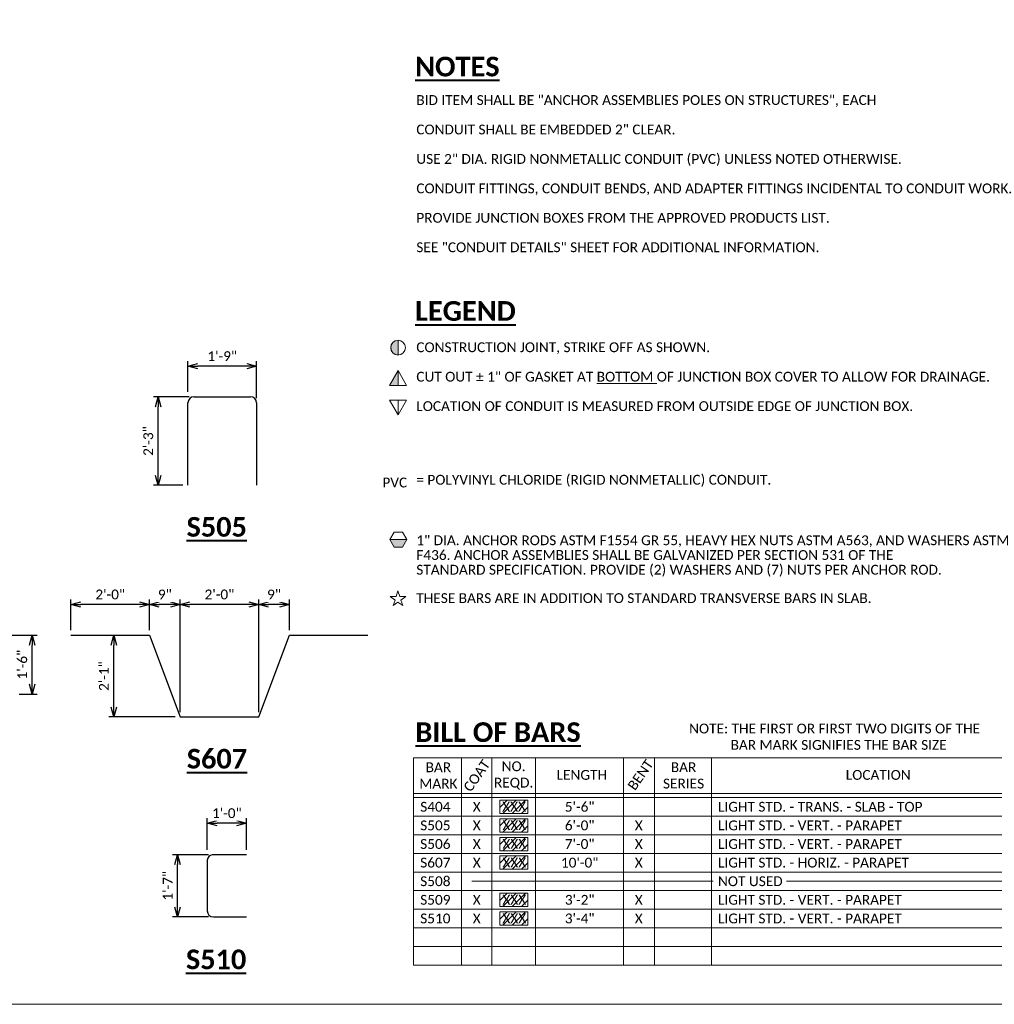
# Model space of a CAD drawing. Extents: x -1659 to 205, y -2368 to -1849.
# Tile 8 of 20: x -1261 to -1112, y -2368 to -2217. Entities that reach past the tile are written whole.
import ezdxf
from ezdxf.enums import TextEntityAlignment as Align

# ---------------------------------------------------------------- set-up
doc = ezdxf.new("R2010")
doc.units = 0
doc.header["$MEASUREMENT"] = 0
doc.layers.add('B_ANNO_DESIGN_NOTES', color=1, linetype='Continuous', lineweight=18, true_color=0xff0000)
for name, color, linetype, lineweight in [('B_ANNO_DIM', 7, 'Continuous', 18), ('B_ANNO_SYMB', 7, 'Continuous', 18), ('B_ANNO_TEXT', 7, 'Continuous', 18), ('B_ANNO_TEXT_TITLE', 7, 'Continuous', 40), ('B_REBAR', 5, 'Continuous', 25)]:
    doc.layers.add(name, color=color, linetype=linetype, lineweight=lineweight)
doc.layers.add('B_ANNO_NOPLOT', color=47, linetype='Continuous', lineweight=18, plot=False)
doc.styles.add('Annotative', font='calibri.ttf', dxfattribs={"height": 0.0625})
doc.styles.get("Standard").update_dxf_attribs({"font": 'calibri.ttf'})
doc.styles.add('Title', font='calibrib.ttf', dxfattribs={"height": 0.125})
doc.dimstyles.new('Annotative', dxfattribs={"dimscale": 0, "dimtxt": 0.0625, "dimasz": 0.0625, "dimexe": 0.03125, "dimexo": 0.03125, "dimgap": 0.03125, "dimtad": 1, "dimdec": 3, "dimzin": 3, "dimdsep": 46, "dimlunit": 4, "dimtxsty": 'Standard', "dimblk": 'OPEN30', "dimcen": 0.03125, "dimaunit": 1, "dimadec": 0, "dimazin": 3, "dimtfac": 0.75, "dimtdec": 3, "dimtofl": 0, "dimtmove": 0, "dimatfit": 3, "dimldrblk": 'OPEN30', "dimfxl": 1, "dimtfill": 1, "dimfrac": 1, "dimtolj": 1, "dimtzin": 0, "dimarcsym": 0})

# ---------------------------------------------------------------- blocks, each defined once
blk = doc.blocks.new('triangle half solid')
at = {"layer": 'B_ANNO_SYMB'}
blk.add_hatch(color=256, dxfattribs=at).paths.add_polyline_path([(-2.44, 0.38), (-2.44, -1.88), (-3.74, -1.88)])
at = {"layer": 'B_ANNO_SYMB', "flags": 128}
for points in [[(-3.74, -1.88), (-2.44, 0.38), (-1.14, -1.88), (-3.74, -1.88)], [(-2.44, 0.38), (-2.44, -1.88), (-3.74, -1.88), (-2.44, 0.38)]]:
    blk.add_lwpolyline(points, dxfattribs=at)
blk = doc.blocks.new('triangle upside down')
at = {"layer": 'B_ANNO_SYMB'}
blk.add_line((0, -1.13), (0, 1.12), dxfattribs=at)
at = {"layer": 'B_ANNO_SYMB', "flags": 128}
blk.add_lwpolyline([(1.3, 1.12), (0, -1.13), (-1.3, 1.12), (1.3, 1.12)], dxfattribs=at)
blk = doc.blocks.new('circle half solid')
at = {"layer": 'B_ANNO_SYMB'}
h = blk.add_hatch(color=256, dxfattribs=at)
edge = h.paths.add_edge_path()
edge.add_line((-2.44, 0.38), (-2.44, -1.88))
edge.add_arc((-2.44, -0.75), 1.12, 90, 270, ccw=False)
at = {"layer": 'B_ANNO_SYMB', "flags": 128}
blk.add_lwpolyline([(-2.44, 0.38), (-2.44, -1.88, -1), (-2.44, 0.38)], format="xyb", dxfattribs=at)
at = {"layer": 'B_ANNO_SYMB'}
blk.add_circle((-2.44, -0.75), 1.12, dxfattribs=at)
blk = doc.blocks.new('INS_SS32ELEC_BASE')
at = {"layer": 'B_ANNO_NOPLOT', "flags": 128}
blk.add_lwpolyline([(0, 0), (0, 252), (323.9277, 252), (323.9277, 238.8552), (378, 238.8552), (378, 40.4996), (316.5708, 40.4996), (316.5708, 0)], close=True, dxfattribs=at)
at = {"layer": 'B_ANNO_SYMB'}
for p, q in [((214.2437, 37.6949), (310.3168, 37.6949)), ((214.2437, 37.6949), (214.2437, 5.9957)), ((221.558, 37.6949), (221.558, 5.9957)), ((226.1833, 37.6949), (226.1833, 5.9957)), ((232.8889, 37.6949), (232.8889, 5.9957)), ((246.318, 37.6949), (246.318, 5.9957)), ((251.0511, 37.6949), (251.0511, 5.9957)), ((259.7498, 37.6949), (259.7498, 5.9957)), ((214.2437, 32.2085), (310.3168, 32.2085)), ((214.2437, 31.5989), (310.3168, 31.5989)), ((214.2437, 28.7541), (310.3168, 28.7541)), ((214.2437, 25.9093), (310.3168, 25.9093)), ((214.2437, 23.0645), (310.3168, 23.0645)), ((214.2437, 20.2197), (310.3168, 20.2197)), ((214.2437, 17.3749), (310.3168, 17.3749)), ((214.2437, 14.5301), (310.3168, 14.5301)), ((214.2437, 11.6853), (310.3168, 11.6853)), ((214.2437, 8.8405), (310.3168, 8.8405)), ((214.2437, 5.9957), (310.3168, 5.9957))]:
    blk.add_line(p, q, dxfattribs=at)
at = {"color": 7, "linetype": 'Continuous', "lineweight": 18}
for name, p in [('circle half solid', (214.3122, 101.1214)), ('triangle half solid', (214.3122, 96.4905)), ('triangle upside down', (211.872, 91.2255))]:
    blk.add_blockref(name, p, dxfattribs=at)
at = {"layer": 'B_ANNO_DIM', "style": 'Annotative'}
for tag, p in [('BAR1', (199.7292, 233.4659)), ('BAR2', (201.4129, 169.8219)), ('BAR3', (224.5166, 169.873))]:
    blk.add_attdef(tag, p, '', height=1.5, dxfattribs=at)
at = {"layer": 'B_ANNO_TEXT', "char_height": 1.5, "attachment_point": 1, "line_spacing_factor": 0.9, "style": 'Annotative'}
for s, insert, width in [('BID ITEM SHALL BE "ANCHOR ASSEMBLIES POLES ON STRUCTURES", EACH\\P\\PCONDUIT SHALL BE EMBEDDED 2" CLEAR.\\P\\PUSE 2" DIA. RIGID NONMETALLIC CONDUIT (PVC) UNLESS NOTED OTHERWISE.\\P\\PCONDUIT FITTINGS, CONDUIT BENDS, AND ADAPTER FITTINGS INCIDENTAL TO CONDUIT WORK.\\P\\PPROVIDE JUNCTION BOXES FROM THE APPROVED PRODUCTS LIST.\\P\\PSEE "CONDUIT DETAILS" SHEET FOR ADDITIONAL INFORMATION.\\P{\\A1;\\H1x;\\W0.90224;\\P }', (214.6563, 138.9679), 93.293373), ('CONSTRUCTION JOINT, STRIKE OFF AS SHOWN.\\P\\PCUT OUT %%P 1" OF GASKET AT {\\LBOTTOM} OF JUNCTION BOX COVER TO ALLOW FOR DRAINAGE.\\P\\PLOCATION OF CONDUIT IS MEASURED FROM OUTSIDE EDGE OF JUNCTION BOX.\\P\\P\\P\\P\\P= POLYVINYL CHLORIDE (RIGID NONMETALLIC) CONDUIT.', (214.6563, 101.1833), 90.888436), ('PVC', (209.4745, 80.508), 93.293373)]:
    blk.add_mtext(s, dxfattribs=dict(at, insert=insert, width=width))
at = {"layer": 'B_ANNO_TEXT', "char_height": 1.5, "style": 'Annotative'}
for s, insert, width, attachment_point in [('NOTE: THE FIRST OR FIRST TWO DIGITS OF THE\\P            BAR MARK SIGNIFIES THE BAR SIZE', (256.3403, 42.9035), 48.958795, 1), ('\\pxqc;BAR\\PMARK', (218.0239, 34.9793), 25.627271, 5), ('\\pxqc;NO.\\PREQD.', (229.5286, 34.9793), 25.627271, 5), ('\\pxqc;BAR\\PSERIES', (255.495, 34.9793), 25.627271, 5), ('LENGTH', (236.0924, 35.8152), 25.627271, 1), ('LOCATION', (280.2858, 35.8152), 25.627271, 1)]:
    blk.add_mtext(s, dxfattribs=dict(at, insert=insert, width=width, attachment_point=attachment_point))
at = {"layer": 'B_ANNO_TEXT', "char_height": 1.5, "width": 25.627271, "attachment_point": 1, "rotation": 55, "style": 'Annotative'}
for s, insert in [('BENT', (246.8403, 33.4288)), ('COAT', (221.7508, 33.2113))]:
    blk.add_mtext(s, dxfattribs=dict(at, insert=insert))
at = {"layer": 'B_ANNO_TEXT_TITLE', "char_height": 3, "attachment_point": 1, "style": 'Title'}
for s, insert, width in [('{\\LNOTES}', (214.472, 144.8363), 20.809062), ('{\\LLEGEND}', (214.472, 107.4783), 20.809062), ('{\\LBILL OF BARS}', (214.509, 43.1014), 36.915502)]:
    blk.add_mtext(s, dxfattribs=dict(at, insert=insert, width=width))
blk = doc.blocks.new('S607')
at = {"layer": 'B_REBAR'}
for p, q in [((-22.687, 6.25), (-10.687, 6.25)), ((-10.687, 6.25), (-6, -6.25)), ((6, -6.25), (10.688, 6.25)), ((10.688, 6.25), (22.688, 6.25)), ((-6, -6.25), (6, -6.25))]:
    blk.add_line(p, q, dxfattribs=at)
blk = doc.blocks.new('S505')
at = {"layer": 'B_REBAR', "flags": 128}
for points in [[(-5.25, -1.75), (-5.25, 10.81)], [(-4.32, 11.75), (4.31, 11.75)], [(5.25, 10.81), (5.25, -1.75)]]:
    blk.add_lwpolyline(points, dxfattribs=at)
at = {"layer": 'B_REBAR'}
for centre, start, end in [((-4.31, 10.81), 90, 180), ((4.31, 10.81), 0, 90)]:
    blk.add_arc(centre, 0.938, start, end, dxfattribs=at)
blk = doc.blocks.new('S510')
at = {"layer": 'B_REBAR', "flags": 128}
for points in [[(0, 9.5), (-5.22, 9.5)], [(-6, 8.68), (-6, 0.94)], [(-5.06, 0), (0, 0)]]:
    blk.add_lwpolyline(points, dxfattribs=at)
at = {"layer": 'B_REBAR'}
for centre, start, end in [((-5.06, 8.56), 99.418, 172.6123), ((-5.06, 0.94), 180, 270)]:
    blk.add_arc(centre, 0.938, start, end, dxfattribs=at)
blk = doc.blocks.new('_Open30')
at = {"color": 0, "linetype": 'ByBlock', "lineweight": -2}
for p, q in [((-1, 0.27), (0, 0)), ((0, 0), (-1, -0.27)), ((0, 0), (-1, 0))]:
    blk.add_line(p, q, dxfattribs=at)
blk = doc.blocks.new('*D554')
at = {"layer": 'B_ANNO_DIM', "color": 0, "lineweight": -2, "transparency": 16777216}
for p, q in [((182.7, 23.62), (182.7, 28.44)), ((187.2, 27.69), (184.2, 27.69)), ((188.7, 23.62), (188.7, 28.44))]:
    blk.add_line(p, q, dxfattribs=at)
at = {"layer": 'Defpoints', "color": 0, "transparency": 16777216}
for p in [(182.7, 22.87), (188.7, 22.87)]:
    blk.add_point(p, dxfattribs=at)
at = {"layer": 'B_ANNO_DIM', "color": 0, "lineweight": -2, "transparency": 16777216, "xscale": 1.5, "yscale": 1.5, "zscale": 1.5, "rotation": 180}
blk.add_blockref('_Open30', (182.7, 27.69), dxfattribs=at)
at = {"layer": 'B_ANNO_DIM', "color": 0, "lineweight": -2, "transparency": 16777216, "xscale": 1.5, "yscale": 1.5, "zscale": 1.5}
blk.add_blockref('_Open30', (188.7, 27.69), dxfattribs=at)
at = {"layer": 'B_ANNO_DIM', "color": 0, "transparency": 16777216, "insert": (185.7, 29.21), "char_height": 1.5, "attachment_point": 5, "bg_fill": 3, "box_fill_scale": 1.25, "bg_fill_color": 256, "bg_fill_true_color": 13158600, "bg_fill_transparency": 0}
blk.add_mtext('\\A1;1\'-0"', dxfattribs=at)
at = {"layer": 'Defpoints', "color": 0, "transparency": 16777216}
blk.add_point((182.7, 27.69), dxfattribs=at)
blk = doc.blocks.new('*D525')
at = {"layer": 'B_ANNO_DIM', "color": 0, "lineweight": -2, "transparency": 16777216}
for p, q in [((182.89, 22.87), (177.42, 22.87)), ((178.17, 14.87), (178.17, 21.37)), ((182.89, 13.37), (177.42, 13.37))]:
    blk.add_line(p, q, dxfattribs=at)
at = {"layer": 'Defpoints', "color": 0, "transparency": 16777216}
for p in [(178.17, 22.87), (183.64, 22.87), (183.64, 13.37)]:
    blk.add_point(p, dxfattribs=at)
at = {"layer": 'B_ANNO_DIM', "color": 0, "lineweight": -2, "transparency": 16777216, "xscale": 1.5, "yscale": 1.5, "zscale": 1.5}
for p, rotation in [((178.17, 22.87), 90), ((178.17, 13.37), 270)]:
    blk.add_blockref('_Open30', p, dxfattribs=dict(at, rotation=rotation))
at = {"layer": 'B_ANNO_DIM', "color": 0, "transparency": 16777216, "insert": (176.66, 18.12), "char_height": 1.5, "attachment_point": 5, "rotation": 90, "bg_fill": 3, "box_fill_scale": 1.25, "bg_fill_color": 256, "bg_fill_true_color": 13158600, "bg_fill_transparency": 0}
blk.add_mtext('\\A1;1\'-7"', dxfattribs=at)
blk = doc.blocks.new('*D555')
at = {"layer": 'B_ANNO_DIM', "color": 0, "lineweight": -2, "transparency": 16777216}
for p, q in [((143.4, 56.42), (156.71, 56.42)), ((155.96, 48.92), (155.96, 54.92)), ((153.95, 47.42), (156.71, 47.42))]:
    blk.add_line(p, q, dxfattribs=at)
at = {"layer": 'Defpoints', "color": 0, "transparency": 16777216}
for p in [(142.65, 56.42), (155.96, 56.42), (153.2, 47.42)]:
    blk.add_point(p, dxfattribs=at)
at = {"layer": 'B_ANNO_DIM', "color": 0, "lineweight": -2, "transparency": 16777216, "xscale": 1.5, "yscale": 1.5, "zscale": 1.5}
for p, rotation in [((155.96, 56.42), 90), ((155.96, 47.42), 270)]:
    blk.add_blockref('_Open30', p, dxfattribs=dict(at, rotation=rotation))
at = {"layer": 'B_ANNO_DIM', "color": 0, "transparency": 16777216, "insert": (154.44, 51.92), "char_height": 1.5, "attachment_point": 5, "rotation": 90, "bg_fill": 3, "box_fill_scale": 1.25, "bg_fill_color": 256, "bg_fill_true_color": 13158600, "bg_fill_transparency": 0}
blk.add_mtext('\\A1;1\'-6"', dxfattribs=at)
blk = doc.blocks.new('*D542')
at = {"layer": 'B_ANNO_DIM', "color": 0, "lineweight": -2, "transparency": 16777216}
for p, q in [((179.75, 93.6), (179.75, 98.3)), ((190.25, 92.67), (190.25, 98.3)), ((188.75, 97.55), (181.25, 97.55))]:
    blk.add_line(p, q, dxfattribs=at)
at = {"layer": 'Defpoints', "color": 0, "transparency": 16777216}
for p in [(179.75, 97.55), (179.75, 92.85), (190.25, 91.92)]:
    blk.add_point(p, dxfattribs=at)
at = {"layer": 'B_ANNO_DIM', "color": 0, "lineweight": -2, "transparency": 16777216, "xscale": 1.5, "yscale": 1.5, "zscale": 1.5, "rotation": 180}
blk.add_blockref('_Open30', (179.75, 97.55), dxfattribs=at)
at = {"layer": 'B_ANNO_DIM', "color": 0, "lineweight": -2, "transparency": 16777216, "xscale": 1.5, "yscale": 1.5, "zscale": 1.5}
blk.add_blockref('_Open30', (190.25, 97.55), dxfattribs=at)
at = {"layer": 'B_ANNO_DIM', "color": 0, "transparency": 16777216, "insert": (185, 99.07), "char_height": 1.5, "attachment_point": 5, "bg_fill": 3, "box_fill_scale": 1.25, "bg_fill_color": 256, "bg_fill_true_color": 13158600, "bg_fill_transparency": 0}
blk.add_mtext('\\A1;1\'-9"', dxfattribs=at)
blk = doc.blocks.new('*D546')
at = {"layer": 'B_ANNO_DIM', "color": 0, "lineweight": -2, "transparency": 16777216}
for p, q in [((179.94, 92.85), (174.47, 92.85)), ((175.22, 80.85), (175.22, 91.35)), ((179, 79.35), (174.47, 79.35))]:
    blk.add_line(p, q, dxfattribs=at)
at = {"layer": 'Defpoints', "color": 0, "transparency": 16777216}
for p in [(175.22, 92.85), (180.69, 92.85), (179.75, 79.35)]:
    blk.add_point(p, dxfattribs=at)
at = {"layer": 'B_ANNO_DIM', "color": 0, "lineweight": -2, "transparency": 16777216, "xscale": 1.5, "yscale": 1.5, "zscale": 1.5}
for p, rotation in [((175.22, 92.85), 90), ((175.22, 79.35), 270)]:
    blk.add_blockref('_Open30', p, dxfattribs=dict(at, rotation=rotation))
at = {"layer": 'B_ANNO_DIM', "color": 0, "transparency": 16777216, "insert": (173.7, 86.1), "char_height": 1.5, "attachment_point": 5, "rotation": 90, "bg_fill": 3, "box_fill_scale": 1.25, "bg_fill_color": 256, "bg_fill_true_color": 13158600, "bg_fill_transparency": 0}
blk.add_mtext('\\A1;2\'-3"', dxfattribs=at)
blk = doc.blocks.new('*D532')
at = {"layer": 'B_ANNO_DIM', "color": 0, "lineweight": -2, "transparency": 16777216}
for p, q in [((168.42, 45.42), (168.42, 54.92)), ((177.82, 43.92), (167.67, 43.92))]:
    blk.add_line(p, q, dxfattribs=at)
at = {"layer": 'Defpoints', "color": 0, "transparency": 16777216}
for p in [(168.42, 56.42), (168.42, 56.42), (178.57, 43.92)]:
    blk.add_point(p, dxfattribs=at)
at = {"layer": 'B_ANNO_DIM', "color": 0, "lineweight": -2, "transparency": 16777216, "xscale": 1.5, "yscale": 1.5, "zscale": 1.5}
for p, rotation in [((168.42, 56.42), 90), ((168.42, 43.92), 270)]:
    blk.add_blockref('_Open30', p, dxfattribs=dict(at, rotation=rotation))
at = {"layer": 'B_ANNO_DIM', "color": 0, "transparency": 16777216, "insert": (166.91, 50.17), "char_height": 1.5, "attachment_point": 5, "rotation": 90, "bg_fill": 3, "box_fill_scale": 1.25, "bg_fill_color": 256, "bg_fill_true_color": 13158600, "bg_fill_transparency": 0}
blk.add_mtext('\\A1;2\'-1"', dxfattribs=at)
blk = doc.blocks.new('*D556')
at = {"layer": 'B_ANNO_DIM', "color": 0, "lineweight": -2, "transparency": 16777216}
for p, q in [((161.88, 57.17), (161.88, 61.87)), ((173.88, 57.17), (173.88, 61.87)), ((172.38, 61.12), (163.38, 61.12))]:
    blk.add_line(p, q, dxfattribs=at)
at = {"layer": 'Defpoints', "color": 0, "transparency": 16777216}
for p in [(161.88, 61.12), (161.88, 56.42), (173.88, 56.42)]:
    blk.add_point(p, dxfattribs=at)
at = {"layer": 'B_ANNO_DIM', "color": 0, "lineweight": -2, "transparency": 16777216, "xscale": 1.5, "yscale": 1.5, "zscale": 1.5, "rotation": 180}
blk.add_blockref('_Open30', (161.88, 61.12), dxfattribs=at)
at = {"layer": 'B_ANNO_DIM', "color": 0, "lineweight": -2, "transparency": 16777216, "xscale": 1.5, "yscale": 1.5, "zscale": 1.5}
blk.add_blockref('_Open30', (173.88, 61.12), dxfattribs=at)
at = {"layer": 'B_ANNO_DIM', "color": 0, "transparency": 16777216, "insert": (167.88, 62.64), "char_height": 1.5, "attachment_point": 5, "bg_fill": 3, "box_fill_scale": 1.25, "bg_fill_color": 256, "bg_fill_true_color": 13158600, "bg_fill_transparency": 0}
blk.add_mtext('\\A1;2\'-0"', dxfattribs=at)
blk = doc.blocks.new('*D541')
at = {"layer": 'B_ANNO_DIM', "color": 0, "lineweight": -2, "transparency": 16777216}
for p, q in [((178.57, 44.67), (178.57, 61.87)), ((177.07, 61.12), (175.38, 61.12))]:
    blk.add_line(p, q, dxfattribs=at)
at = {"layer": 'Defpoints', "color": 0, "transparency": 16777216}
for p in [(173.88, 61.12), (173.88, 61.12), (178.57, 43.92)]:
    blk.add_point(p, dxfattribs=at)
at = {"layer": 'B_ANNO_DIM', "color": 0, "lineweight": -2, "transparency": 16777216, "xscale": 1.5, "yscale": 1.5, "zscale": 1.5, "rotation": 180}
blk.add_blockref('_Open30', (173.88, 61.12), dxfattribs=at)
at = {"layer": 'B_ANNO_DIM', "color": 0, "lineweight": -2, "transparency": 16777216, "xscale": 1.5, "yscale": 1.5, "zscale": 1.5}
blk.add_blockref('_Open30', (178.57, 61.12), dxfattribs=at)
at = {"layer": 'B_ANNO_DIM', "color": 0, "transparency": 16777216, "insert": (176.23, 62.64), "char_height": 1.5, "attachment_point": 5, "bg_fill": 3, "box_fill_scale": 1.25, "bg_fill_color": 256, "bg_fill_true_color": 13158600, "bg_fill_transparency": 0}
blk.add_mtext('\\A1;9"', dxfattribs=at)
blk = doc.blocks.new('*D540')
at = {"layer": 'B_ANNO_DIM', "color": 0, "lineweight": -2, "transparency": 16777216}
for p, q in [((190.57, 44.67), (190.57, 61.87)), ((189.07, 61.12), (180.07, 61.12))]:
    blk.add_line(p, q, dxfattribs=at)
at = {"layer": 'Defpoints', "color": 0, "transparency": 16777216}
for p in [(178.57, 61.12), (178.57, 61.12), (190.57, 43.92)]:
    blk.add_point(p, dxfattribs=at)
at = {"layer": 'B_ANNO_DIM', "color": 0, "lineweight": -2, "transparency": 16777216, "xscale": 1.5, "yscale": 1.5, "zscale": 1.5, "rotation": 180}
blk.add_blockref('_Open30', (178.57, 61.12), dxfattribs=at)
at = {"layer": 'B_ANNO_DIM', "color": 0, "lineweight": -2, "transparency": 16777216, "xscale": 1.5, "yscale": 1.5, "zscale": 1.5}
blk.add_blockref('_Open30', (190.57, 61.12), dxfattribs=at)
at = {"layer": 'B_ANNO_DIM', "color": 0, "transparency": 16777216, "insert": (184.57, 62.64), "char_height": 1.5, "attachment_point": 5, "bg_fill": 3, "box_fill_scale": 1.25, "bg_fill_color": 256, "bg_fill_true_color": 13158600, "bg_fill_transparency": 0}
blk.add_mtext('\\A1;2\'-0"', dxfattribs=at)
blk = doc.blocks.new('*D527')
at = {"layer": 'B_ANNO_DIM', "color": 0, "lineweight": -2, "transparency": 16777216}
for p, q in [((195.26, 57.17), (195.26, 61.87)), ((193.76, 61.12), (192.07, 61.12))]:
    blk.add_line(p, q, dxfattribs=at)
at = {"layer": 'Defpoints', "color": 0, "transparency": 16777216}
for p in [(190.57, 61.12), (190.57, 61.12), (195.26, 56.42)]:
    blk.add_point(p, dxfattribs=at)
at = {"layer": 'B_ANNO_DIM', "color": 0, "lineweight": -2, "transparency": 16777216, "xscale": 1.5, "yscale": 1.5, "zscale": 1.5, "rotation": 180}
blk.add_blockref('_Open30', (190.57, 61.12), dxfattribs=at)
at = {"layer": 'B_ANNO_DIM', "color": 0, "lineweight": -2, "transparency": 16777216, "xscale": 1.5, "yscale": 1.5, "zscale": 1.5}
blk.add_blockref('_Open30', (195.26, 61.12), dxfattribs=at)
at = {"layer": 'B_ANNO_DIM', "color": 0, "transparency": 16777216, "insert": (192.91, 62.64), "char_height": 1.5, "attachment_point": 5, "bg_fill": 3, "box_fill_scale": 1.25, "bg_fill_color": 256, "bg_fill_true_color": 13158600, "bg_fill_transparency": 0}
blk.add_mtext('\\A1;9"', dxfattribs=at)
blk = doc.blocks.new('oct half solid')
at = {"layer": 'B_ANNO_SYMB'}
blk.add_hatch(color=256, dxfattribs=at).paths.add_polyline_path([(-3.74, -0.75), (-1.14, -0.75), (-1.79, -1.88), (-3.09, -1.88)])
at = {"layer": 'B_ANNO_SYMB', "flags": 128}
for points in [[(-3.09, -1.88), (-1.79, -1.88), (-1.14, -0.75), (-1.79, 0.38), (-3.09, 0.38), (-3.74, -0.75), (-3.09, -1.88)], [(-3.74, -0.75), (-1.14, -0.75), (-1.79, -1.88), (-3.09, -1.88), (-3.74, -0.75)]]:
    blk.add_lwpolyline(points, dxfattribs=at)
blk = doc.blocks.new('*U185')
at = {"layer": 'B_ANNO_NOPLOT', "flags": 128}
blk.add_lwpolyline([(0, 0), (0, 252), (323.92766, 252), (323.92766, 238.85516), (378, 238.85516), (378, 40.49961), (316.57075, 40.49961), (316.57075, 0)], close=True, dxfattribs=at)
at = {"color": 7, "linetype": 'Continuous', "lineweight": 18}
blk.add_blockref('oct half solid', (214.34719, 71.78026), dxfattribs=at)
at = {"layer": 'B_ANNO_TEXT', "insert": (214.65567, 71.67824), "char_height": 1.5, "width": 90.8884358, "attachment_point": 1, "line_spacing_factor": 0.9, "style": 'Annotative'}
blk.add_mtext('1" DIA. ANCHOR RODS ASTM F1554 GR 55, HEAVY HEX NUTS ASTM A563, AND WASHERS ASTM F436. ANCHOR ASSEMBLIES SHALL BE GALVANIZED PER SECTION 531 OF THE\\PSTANDARD SPECIFICATION. PROVIDE (2) WASHERS AND (7) NUTS PER ANCHOR ROD.', dxfattribs=at)
at = {"layer": 'B_ANNO_TEXT', "style": 'Annotative'}
blk.add_attdef('AR1', (332.52293, 49.72689), '', height=1.5, dxfattribs=at)
blk = doc.blocks.new('star')
at = {"layer": 'B_ANNO_SYMB', "flags": 128}
blk.add_lwpolyline([(-2.44, 0.38), (-2.72, -0.48), (-3.62, -0.48), (-2.89, -1.02), (-3.17, -1.88), (-2.44, -1.34), (-1.71, -1.88), (-1.99, -1.02), (-1.26, -0.48), (-2.16, -0.48), (-2.44, 0.38)], dxfattribs=at)
blk = doc.blocks.new('*U421')
at = {"layer": 'B_ANNO_DESIGN_NOTES'}
h = blk.add_hatch(dxfattribs=at)
h.set_pattern_fill('ANSI31', color=256, scale=8)
h.set_pattern_definition([(45, (-353771.7666, 5116762.373), (-0.70710678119, 0.70710678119), [])])
h.paths.add_polyline_path([(231.6904, 31.2071), (227.4137, 31.2071), (227.4137, 29.172), (231.6904, 29.172)])
blk.add_lwpolyline([(227.4137, 29.172), (231.6904, 29.172), (231.6904, 31.2071), (227.4137, 31.2071)], close=True, dxfattribs=at)
at = {"layer": 'B_ANNO_NOPLOT', "flags": 128}
blk.add_lwpolyline([(0, 0), (0, 252), (323.9277, 252), (323.9277, 238.8552), (378, 238.8552), (378, 40.4996), (316.5708, 40.4996), (316.5708, 0)], close=True, dxfattribs=at)
at = {"layer": 'B_ANNO_SYMB'}
for p, q in [((260.0406, 18.8087), (223.1193, 18.8087)), ((271.2283, 18.8087), (308.4954, 18.8087))]:
    blk.add_line(p, q, dxfattribs=at)
at = {"color": 7, "linetype": 'Continuous', "lineweight": 18}
blk.add_blockref('star', (214.2953, 62.8164), dxfattribs=at)
at = {"layer": 'B_ANNO_DIM', "style": 'Annotative'}
blk.add_attdef('DIM2', text='', height=1.5, rotation=90, dxfattribs=at).set_placement((6.2062, 36.1551), align=Align.CENTER)
blk.add_attdef('BAR16', (65.8152, 19.5977), '', height=1.5, dxfattribs=at)
at = {"layer": 'B_ANNO_TEXT', "insert": (214.6532, 62.837), "char_height": 1.5, "width": 90.888436, "attachment_point": 1, "line_spacing_factor": 0.9, "style": 'Annotative'}
blk.add_mtext('THESE BARS ARE IN ADDITION TO STANDARD TRANSVERSE BARS IN SLAB.', dxfattribs=at)
at = {"layer": 'B_ANNO_TEXT', "char_height": 1.5, "attachment_point": 1, "style": 'Annotative'}
for s, insert, width in [('\\pxql;S404', (215.2511, 30.9438), 25.627271), ('\\pxqc;5\'-6"', (226.806, 30.9438), 25.627271), ('LIGHT STD. - TRANS. - SLAB - TOP', (260.7573, 30.9438), 34.52054), ('NOT USED', (260.7573, 19.5646), 34.52054)]:
    blk.add_mtext(s, dxfattribs=dict(at, insert=insert, width=width))
at = {"layer": 'B_ANNO_TEXT', "style": 'Annotative'}
blk.add_attdef('#BR8', text='', height=1.5, dxfattribs=at).set_placement((229.5935, 29.467), align=Align.CENTER)
blk = doc.blocks.new('*U519')
at = {"layer": 'B_ANNO_DESIGN_NOTES'}
h = blk.add_hatch(dxfattribs=at)
h.set_pattern_fill('ANSI31', color=256, scale=8)
h.set_pattern_definition([(45, (-353771.7666, 5116759.5282), (-0.70710678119, 0.70710678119), [])])
h.paths.add_polyline_path([(231.69042, 28.36234), (227.41369, 28.36234), (227.41369, 26.32724), (231.69042, 26.32724)])
h = blk.add_hatch(dxfattribs=at)
h.set_pattern_fill('ANSI31', color=256, scale=8)
h.set_pattern_definition([(45, (-353771.7666, 5116756.6834), (-0.70710678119, 0.70710678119), [])])
h.paths.add_polyline_path([(231.69042, 25.51754), (227.41369, 25.51754), (227.41369, 23.48244), (231.69042, 23.48244)])
h = blk.add_hatch(dxfattribs=at)
h.set_pattern_fill('ANSI31', color=256, scale=8)
h.set_pattern_definition([(45, (-353771.7666, 5116753.8386), (-0.70710678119, 0.70710678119), [])])
h.paths.add_polyline_path([(231.69042, 22.67274), (227.41369, 22.67274), (227.41369, 20.63764), (231.69042, 20.63764)])
h = blk.add_hatch(dxfattribs=at)
h.set_pattern_fill('ANSI31', color=256, scale=8)
h.set_pattern_definition([(45, (-353771.7666, 5116748.149), (-0.70710678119, 0.70710678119), [])])
h.paths.add_polyline_path([(231.69042, 16.98314), (227.41369, 16.98314), (227.41369, 14.94804), (231.69042, 14.94804)])
h = blk.add_hatch(dxfattribs=at)
h.set_pattern_fill('ANSI31', color=256, scale=8)
h.set_pattern_definition([(45, (-353771.7666, 5116745.3042), (-0.70710678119, 0.70710678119), [])])
h.paths.add_polyline_path([(231.69042, 14.13834), (227.41369, 14.13834), (227.41369, 12.10324), (231.69042, 12.10324)])
for points in [[(227.41369, 26.32724), (231.69042, 26.32724), (231.69042, 28.36234), (227.41369, 28.36234)], [(227.41369, 23.48244), (231.69042, 23.48244), (231.69042, 25.51754), (227.41369, 25.51754)], [(227.41369, 20.63764), (231.69042, 20.63764), (231.69042, 22.67274), (227.41369, 22.67274)], [(227.41369, 14.94804), (231.69042, 14.94804), (231.69042, 16.98314), (227.41369, 16.98314)], [(227.41369, 12.10324), (231.69042, 12.10324), (231.69042, 14.13834), (227.41369, 14.13834)]]:
    blk.add_lwpolyline(points, close=True, dxfattribs=at)
at = {"layer": 'B_ANNO_NOPLOT', "flags": 128}
blk.add_lwpolyline([(0, 0), (0, 252), (323.92766, 252), (323.92766, 238.85516), (378, 238.85516), (378, 40.49961), (316.57075, 40.49961), (316.57075, 0)], close=True, dxfattribs=at)
at = {"color": 7, "linetype": 'Continuous', "lineweight": 18}
for name, p in [('S505', (185.00158, 81.10447)), ('S607', (184.57141, 50.17094))]:
    blk.add_blockref(name, p, dxfattribs=at)
blk.add_blockref('S510', (188.6981, 13.36932))
at = {"layer": 'B_ANNO_DIM', "style": 'Annotative'}
for tag, p in [('BAR13', (350.74001, 224.49402)), ('BAR7', (76.98039, 199.62533)), ('BAR8', (76.9892, 193.66295)), ('BAR11', (77.00348, 166.67484)), ('BAR12', (76.97079, 162.02757)), ('BAR9', (77.07092, 141.25155)), ('BAR10', (77.03472, 137.23523)), ('BAR14', (71.2084, 82.41031))]:
    blk.add_attdef(tag, p, '', height=1.5, dxfattribs=at)
at = {"layer": 'B_ANNO_TEXT', "char_height": 1.5, "attachment_point": 1, "style": 'Annotative'}
for s, insert, width in [('\\pxqc;X', (211.07559, 30.94376), 25.6272708), ('\\pxql;S505', (215.25109, 28.09896), 25.6272708), ('\\pxqc;X', (211.07559, 28.09896), 25.6272708), ('\\pxqc;6\'-0"', (226.80598, 28.09896), 25.6272708), ('\\pxqc;X', (235.83553, 28.09896), 25.6272708), ('LIGHT STD. - VERT. - PARAPET', (260.75727, 28.09896), 34.5205402), ('\\pxql;S506', (215.25109, 25.25416), 25.6272708), ('\\pxqc;X', (211.07559, 25.25416), 25.6272708), ('\\pxqc;7\'-0"', (226.80598, 25.25416), 25.6272708), ('\\pxqc;X', (235.83553, 25.25416), 25.6272708), ('LIGHT STD. - VERT. - PARAPET', (260.75727, 25.25416), 34.5205402), ('\\pxql;S607', (215.25109, 22.40936), 25.6272708), ('\\pxqc;X', (211.07559, 22.40936), 25.6272708), ('\\pxqc;10\'-0"', (226.80598, 22.40936), 25.6272708), ('\\pxqc;X', (235.83553, 22.40936), 25.6272708), ('LIGHT STD. - HORIZ. - PARAPET', (260.75727, 22.40936), 34.5205402), ('\\pxql;S508', (215.25109, 19.56456), 25.6272708), ('\\pxql;S509', (215.25109, 16.71976), 25.6272708), ('\\pxqc;X', (211.07559, 16.71976), 25.6272708), ('\\pxqc;3\'-2"', (226.80598, 16.71976), 25.6272708), ('\\pxqc;X', (235.83553, 16.71976), 25.6272708), ('LIGHT STD. - VERT. - PARAPET', (260.75727, 16.71976), 34.5205402), ('\\pxql;S510', (215.25109, 13.87496), 25.6272708), ('\\pxqc;X', (211.07559, 13.87496), 25.6272708), ('\\pxqc;3\'-4"', (226.80598, 13.87496), 25.6272708), ('\\pxqc;X', (235.83553, 13.87496), 25.6272708), ('LIGHT STD. - VERT. - PARAPET', (260.75727, 13.87496), 34.5205402)]:
    blk.add_mtext(s, dxfattribs=dict(at, insert=insert, width=width))
at = {"layer": 'B_ANNO_TEXT', "style": 'Annotative'}
for tag, p in [('#BR1', (229.62571, 26.61883)), ('#BR2', (229.62571, 23.77403)), ('#BR3', (229.62571, 20.92923)), ('#BR4', (229.62571, 15.23963)), ('#BR5', (229.62571, 12.39483))]:
    blk.add_attdef(tag, text='', height=1.5, dxfattribs=at).set_placement(p, align=Align.CENTER)
at = {"layer": 'B_ANNO_TEXT_TITLE', "char_height": 3, "width": 20.8090617, "attachment_point": 1, "style": 'Title'}
for s, insert in [('{\\LS505}', (179.5439, 74.47953)), ('{\\LS607}', (179.57719, 39.04321)), ('{\\LS510}', (179.45327, 8.3714))]:
    blk.add_mtext(s, dxfattribs=dict(at, insert=insert))
at = {"layer": 'B_ANNO_DIM'}
for base, p1, p2, picture, middle in [((179.75158, 97.5513), (190.25412, 91.91712), (179.75158, 92.85347), '*D542', (185.00285, 99.06976)), ((182.6981, 27.68665), (188.6981, 22.86932), (182.6981, 22.86932), '*D554', (185.6981, 29.20512))]:
    dim = blk.add_linear_dim(base=base, p1=p1, p2=p2, dimstyle='Annotative', override={"dimlfac": 2}, dxfattribs=at)
    dim.commit()
    dim.dimension.update_dxf_attribs({"geometry": picture, "text_midpoint": middle})
for base, p1, p2, picture, middle in [((155.95704, 56.41678), (153.20486, 47.41678), (142.65323, 56.41678), '*D555', (154.43915, 51.91678)), ((168.41737, 56.41844), (178.57141, 43.92094), (168.41737, 56.41844), '*D532', (166.90987, 50.16969))]:
    dim = blk.add_linear_dim(base=base, p1=p1, p2=p2, angle=90, dimstyle='Annotative', override={"dimlfac": 2}, dxfattribs=at)
    dim.commit()
    dim.dimension.update_dxf_attribs({"geometry": picture, "text_midpoint": middle})
for base, p1, p2, picture, middle in [((175.21599, 92.85347), (179.75158, 79.35347), (180.68658, 92.85347), '*D546', (173.69753, 86.10347)), ((178.16907, 22.86932), (183.6361, 13.36932), (183.6361, 22.86932), '*D525', (176.66387, 18.11932))]:
    dim = blk.add_linear_dim(base=base, p1=p1, p2=p2, angle=90, dimstyle='Annotative', override={"dimlfac": 2}, dxfattribs=at)
    dim.commit()
    dim.dimension.update_dxf_attribs({"geometry": picture, "text_midpoint": middle})
dim = blk.add_linear_dim(base=(161.88441, 61.11877), p1=(173.88441, 56.42094), p2=(161.88441, 56.42094), dimstyle='Annotative', override={"dimlfac": 2}, dxfattribs=at)
dim.commit()
dim.dimension.update_dxf_attribs({"geometry": '*D556', "text_midpoint": (167.88441, 62.63723)})
dim = blk.add_linear_dim(base=(173.88441, 61.11877), p1=(178.57141, 43.92094), p2=(173.88441, 61.11877), text='9"', dimstyle='Annotative', override={"dimlfac": 2}, dxfattribs=at)
dim.commit()
dim.dimension.update_dxf_attribs({"geometry": '*D541', "text_midpoint": (176.22791, 61.11877), "dimtype": 160})
dim = blk.add_linear_dim(base=(178.57141, 61.11877), p1=(190.57141, 43.92094), p2=(178.57141, 61.11877), dimstyle='Annotative', override={"dimlfac": 2}, dxfattribs=at)
dim.commit()
dim.dimension.update_dxf_attribs({"geometry": '*D540', "text_midpoint": (184.57141, 62.63723)})
dim = blk.add_linear_dim(base=(190.57141, 61.11877), p1=(195.25941, 56.42094), p2=(190.57141, 61.11877), text='9"', dimstyle='Annotative', override={"dimlfac": 2}, dxfattribs=at)
dim.commit()
dim.dimension.update_dxf_attribs({"geometry": '*D527', "text_midpoint": (192.91491, 61.11877), "dimtype": 160})

msp = doc.modelspace()

# ---------------------------------------------------------------- block references
msp.add_blockref('INS_SS32ELEC_BASE', (-1415, -2367.75))

# ---------------------------------------------------------------- next in the draw order: block references
ref = msp.add_blockref('*U519', (-1415, -2367.75))
ref.add_attrib('#BR1', 'XXX', dxfattribs={"layer": 'B_ANNO_TEXT', "height": 1.5, "style": 'Annotative'}).set_placement((-1185.37, -2341.13), align=Align.CENTER)
ref.add_attrib('#BR2', 'XXX', dxfattribs={"layer": 'B_ANNO_TEXT', "height": 1.5, "style": 'Annotative'}).set_placement((-1185.37, -2343.98), align=Align.CENTER)
ref.add_attrib('#BR3', 'XXX', dxfattribs={"layer": 'B_ANNO_TEXT', "height": 1.5, "style": 'Annotative'}).set_placement((-1185.37, -2346.82), align=Align.CENTER)
ref.add_attrib('#BR4', 'XXX', dxfattribs={"layer": 'B_ANNO_TEXT', "height": 1.5, "style": 'Annotative'}).set_placement((-1185.37, -2352.51), align=Align.CENTER)
ref.add_attrib('#BR5', 'XXX', dxfattribs={"layer": 'B_ANNO_TEXT', "height": 1.5, "style": 'Annotative'}).set_placement((-1185.37, -2355.35), align=Align.CENTER)

# ---------------------------------------------------------------- next in the draw order: block references
msp.add_blockref('*U185', (-1415, -2367.75))

# ---------------------------------------------------------------- next in the draw order: block references
ref = msp.add_blockref('*U421', (-1415, -2367.75))
ref.add_attrib('#BR8', 'XXX', dxfattribs={"layer": 'B_ANNO_TEXT', "height": 1.5, "style": 'Annotative'}).set_placement((-1185.4, -2338.28), align=Align.CENTER)

doc.saveas('drawing.dxf')
